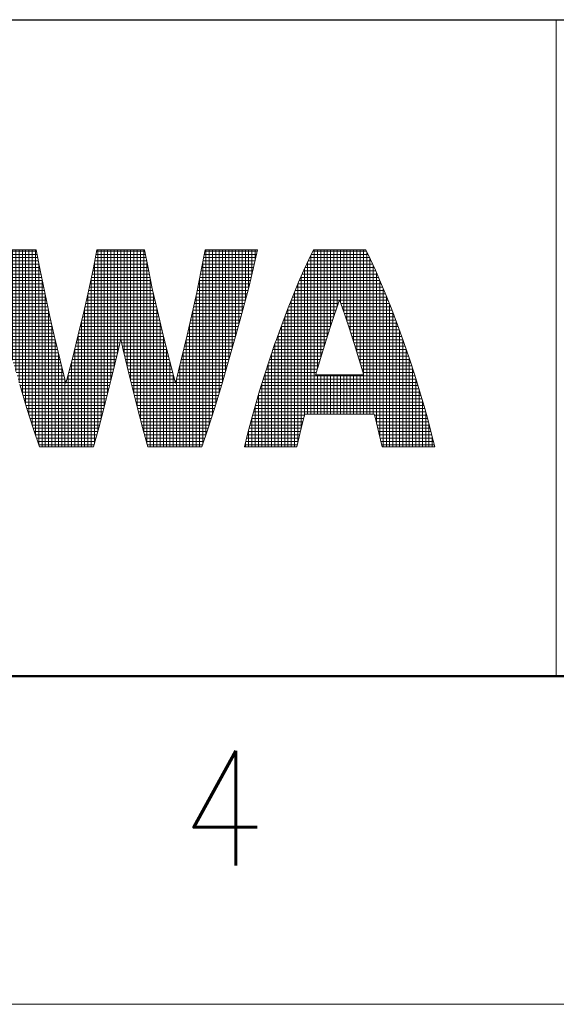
# Model space of a CAD drawing. Header units: millimetres. Extents: x 0 to 1071, y 0 to 742.
# Tile 4 of 126: x 447 to 487, y 0 to 75. Entities that reach past the tile are written whole.
import ezdxf

# ---------------------------------------------------------------- set-up
doc = ezdxf.new("R2010")
doc.units = ezdxf.units.MM
doc.header["$LTSCALE"] = 0.454724
doc.layers.add('NoLayerName_001', color=7, linetype='Continuous')
doc.styles.get("Standard").update_dxf_attribs({"font": 'txt', "bigfont": 'extfont2'})

# ---------------------------------------------------------------- blocks, each defined once
blk = doc.blocks.new('*X147')
at = {"color": 2, "linetype": 'Continuous', "lineweight": 13}
for p, q in [((0, 5.966), (1.599, 5.966)), ((0.023, 5.866), (1.618, 5.866)), ((0.046, 5.766), (1.637, 5.766)), ((0.068, 5.672), (0.068, 6)), ((0.168, 5.253), (0.168, 6)), ((0.268, 4.847), (0.268, 6)), ((0.368, 4.461), (0.368, 6)), ((0.468, 4.079), (0.468, 6)), ((0.568, 3.711), (0.568, 6)), ((0.668, 3.346), (0.668, 6)), ((0.768, 2.993), (0.768, 6)), ((0.868, 2.64), (0.868, 6)), ((0.968, 2.301), (0.968, 6)), ((1.068, 1.961), (1.068, 6)), ((1.168, 1.633), (1.168, 6)), ((1.268, 1.307), (1.268, 6)), ((1.368, 0.989), (1.368, 6)), ((1.468, 0.676), (1.468, 6)), ((1.568, 0.371), (1.568, 6)), ((3.396, 5.766), (4.938, 5.766)), ((3.416, 5.866), (4.918, 5.866)), ((3.435, 5.966), (4.899, 5.966)), ((3.468, 0.46), (3.468, 6)), ((3.568, 0.838), (3.568, 6)), ((3.668, 1.222), (3.668, 6)), ((3.768, 1.621), (3.768, 6)), ((3.868, 2.023), (3.868, 6)), ((3.968, 2.44), (3.968, 6)), ((4.068, 2.859), (4.068, 6)), ((4.168, 3.281), (4.168, 6)), ((4.268, 2.853), (4.268, 6)), ((4.368, 2.433), (4.368, 6)), ((4.468, 2.017), (4.468, 6)), ((4.568, 1.615), (4.568, 6)), ((4.668, 1.217), (4.668, 6)), ((4.768, 0.833), (4.768, 6)), ((4.868, 0.455), (4.868, 6)), ((6.697, 5.766), (8.288, 5.766)), ((6.716, 5.866), (8.311, 5.866)), ((6.736, 5.966), (8.334, 5.966)), ((6.768, 0.376), (6.768, 6)), ((6.868, 0.681), (6.868, 6)), ((6.968, 0.993), (6.968, 6)), ((7.068, 1.311), (7.068, 6)), ((7.168, 1.637), (7.168, 6)), ((7.268, 1.966), (7.268, 6)), ((7.368, 2.305), (7.368, 6)), ((7.468, 2.645), (7.468, 6)), ((7.568, 2.998), (7.568, 6)), ((7.668, 3.351), (7.668, 6)), ((7.768, 3.716), (7.768, 6)), ((7.868, 4.084), (7.868, 6)), ((7.968, 4.466), (7.968, 6)), ((8.068, 4.852), (8.068, 6)), ((8.168, 5.259), (8.168, 6)), ((8.268, 5.679), (8.268, 6)), ((0.069, 5.666), (1.656, 5.666)), ((0.092, 5.566), (1.675, 5.566)), ((0.115, 5.466), (1.694, 5.466)), ((1.668, 0.073), (1.668, 5.605)), ((3.337, 5.466), (4.997, 5.466)), ((3.357, 5.566), (4.978, 5.566)), ((3.368, 0.095), (3.368, 5.623)), ((3.376, 5.666), (4.958, 5.666)), ((4.968, 0.089), (4.968, 5.616)), ((6.64, 5.466), (8.219, 5.466)), ((6.659, 5.566), (8.242, 5.566)), ((6.668, 0.077), (6.668, 5.612)), ((6.678, 5.666), (8.265, 5.666)), ((0.14, 5.366), (1.714, 5.366)), ((0.164, 5.266), (1.734, 5.266)), ((0.189, 5.166), (1.755, 5.166)), ((1.768, 0), (1.768, 5.103)), ((3.268, 0), (3.268, 5.14)), ((3.273, 5.166), (5.061, 5.166)), ((3.295, 5.266), (5.04, 5.266)), ((3.316, 5.366), (5.018, 5.366)), ((5.068, 0), (5.068, 5.133)), ((6.568, 0), (6.568, 5.109)), ((6.579, 5.166), (8.145, 5.166)), ((6.6, 5.266), (8.17, 5.266)), ((6.62, 5.366), (8.194, 5.366)), ((0.214, 5.066), (1.775, 5.066)), ((0.238, 4.966), (1.796, 4.966)), ((0.263, 4.866), (1.816, 4.866)), ((3.21, 4.866), (5.124, 4.866)), ((3.231, 4.966), (5.103, 4.966)), ((3.252, 5.066), (5.082, 5.066)), ((6.518, 4.866), (8.071, 4.866)), ((6.538, 4.966), (8.096, 4.966)), ((6.559, 5.066), (8.121, 5.066)), ((0.289, 4.766), (1.837, 4.766)), ((0.314, 4.666), (1.858, 4.666)), ((0.34, 4.566), (1.879, 4.566)), ((1.868, 0), (1.868, 4.62)), ((3.143, 4.566), (5.192, 4.566)), ((3.165, 4.666), (5.169, 4.666)), ((3.168, 0), (3.168, 4.678)), ((3.188, 4.766), (5.146, 4.766)), ((5.168, 0), (5.168, 4.672)), ((6.455, 4.566), (7.994, 4.566)), ((6.468, 0), (6.468, 4.627)), ((6.476, 4.666), (8.02, 4.666)), ((6.497, 4.766), (8.046, 4.766)), ((0.366, 4.466), (1.901, 4.466)), ((0.392, 4.366), (1.923, 4.366)), ((0.418, 4.266), (1.945, 4.266)), ((3.068, 0), (3.068, 4.234)), ((3.075, 4.266), (5.259, 4.266)), ((3.098, 4.366), (5.237, 4.366)), ((3.12, 4.466), (5.214, 4.466)), ((5.268, 0), (5.268, 4.228)), ((6.389, 4.266), (7.916, 4.266)), ((6.411, 4.366), (7.942, 4.366)), ((6.433, 4.466), (7.968, 4.466)), ((0.444, 4.166), (1.967, 4.166)), ((0.471, 4.066), (1.988, 4.066)), ((0.498, 3.966), (2.01, 3.966)), ((1.968, 0), (1.968, 4.161)), ((3.005, 3.966), (5.329, 3.966)), ((3.029, 4.066), (5.305, 4.066)), ((3.053, 4.166), (5.282, 4.166)), ((6.324, 3.966), (7.836, 3.966)), ((6.346, 4.066), (7.863, 4.066)), ((6.368, 0), (6.368, 4.167)), ((6.368, 4.166), (7.89, 4.166)), ((0.526, 3.866), (2.033, 3.866)), ((0.553, 3.766), (2.056, 3.766)), ((0.58, 3.666), (2.079, 3.666)), ((2.068, 0), (2.068, 3.714)), ((2.934, 3.666), (5.4, 3.666)), ((2.958, 3.766), (5.376, 3.766)), ((2.968, 0), (2.968, 3.808)), ((2.982, 3.866), (5.353, 3.866)), ((5.368, 0), (5.368, 3.803)), ((6.256, 3.666), (7.754, 3.666)), ((6.268, 0), (6.268, 3.72)), ((6.278, 3.766), (7.781, 3.766)), ((6.301, 3.866), (7.809, 3.866)), ((0.607, 3.566), (2.101, 3.566)), ((0.634, 3.466), (2.124, 3.466)), ((0.662, 3.366), (2.147, 3.366)), ((2.862, 3.366), (5.472, 3.366)), ((2.868, 0), (2.868, 3.389)), ((2.887, 3.466), (5.448, 3.466)), ((2.91, 3.566), (5.424, 3.566)), ((5.468, 0), (5.468, 3.384)), ((6.187, 3.366), (7.672, 3.366)), ((6.21, 3.466), (7.7, 3.466)), ((6.233, 3.566), (7.727, 3.566)), ((0.69, 3.266), (2.171, 3.266)), ((0.719, 3.166), (2.195, 3.166)), ((0.747, 3.066), (2.219, 3.066)), ((2.168, 0), (2.168, 3.281)), ((2.787, 3.066), (4.116, 3.066)), ((2.812, 3.166), (4.14, 3.166)), ((2.837, 3.266), (4.163, 3.266)), ((4.171, 3.266), (5.497, 3.266)), ((4.194, 3.166), (5.522, 3.166)), ((4.218, 3.066), (5.547, 3.066)), ((6.115, 3.066), (7.587, 3.066)), ((6.139, 3.166), (7.616, 3.166)), ((6.163, 3.266), (7.644, 3.266)), ((6.168, 0), (6.168, 3.287)), ((0.775, 2.966), (2.243, 2.966)), ((0.804, 2.866), (2.267, 2.866)), ((0.832, 2.766), (2.291, 2.766)), ((2.268, 0), (2.268, 2.863)), ((2.712, 2.766), (4.046, 2.766)), ((2.737, 2.866), (4.069, 2.866)), ((2.762, 2.966), (4.093, 2.966)), ((2.768, 0), (2.768, 2.988)), ((4.241, 2.966), (5.572, 2.966)), ((4.265, 2.866), (5.597, 2.866)), ((4.288, 2.766), (5.622, 2.766)), ((5.568, 0), (5.568, 2.983)), ((6.043, 2.766), (7.502, 2.766)), ((6.067, 2.866), (7.531, 2.866)), ((6.068, 0), (6.068, 2.869)), ((6.091, 2.966), (7.559, 2.966)), ((0.86, 2.666), (2.315, 2.666)), ((0.889, 2.566), (2.34, 2.566)), ((0.919, 2.466), (2.365, 2.466)), ((2.368, 0), (2.368, 2.455)), ((2.635, 2.466), (3.974, 2.466)), ((2.662, 2.566), (3.998, 2.566)), ((2.668, 0), (2.668, 2.59)), ((2.688, 2.666), (4.022, 2.666)), ((4.312, 2.666), (5.647, 2.666)), ((4.336, 2.566), (5.673, 2.566)), ((4.36, 2.466), (5.699, 2.466)), ((5.668, 0), (5.668, 2.585)), ((5.968, 0), (5.968, 2.46)), ((5.969, 2.466), (7.415, 2.466)), ((5.994, 2.566), (7.445, 2.566)), ((6.019, 2.666), (7.474, 2.666)), ((0.948, 2.366), (2.39, 2.366)), ((0.978, 2.266), (2.415, 2.266)), ((1.007, 2.166), (2.44, 2.166)), ((2.557, 2.166), (3.903, 2.166)), ((2.568, 0), (2.568, 2.207)), ((2.583, 2.266), (3.927, 2.266)), ((2.609, 2.366), (3.95, 2.366)), ((4.384, 2.366), (5.725, 2.366)), ((4.407, 2.266), (5.751, 2.266)), ((4.431, 2.166), (5.777, 2.166)), ((5.768, 0), (5.768, 2.202)), ((5.894, 2.166), (7.327, 2.166)), ((5.919, 2.266), (7.356, 2.266)), ((5.944, 2.366), (7.386, 2.366)), ((1.037, 2.066), (2.466, 2.066)), ((1.066, 1.966), (2.491, 1.966)), ((1.096, 1.866), (3.829, 1.866)), ((2.468, 0), (2.468, 2.058)), ((2.505, 1.966), (3.854, 1.966)), ((2.531, 2.066), (3.879, 2.066)), ((4.456, 2.066), (5.803, 2.066)), ((4.48, 1.966), (5.829, 1.966)), ((4.505, 1.866), (7.238, 1.866)), ((5.844, 1.966), (7.268, 1.966)), ((5.868, 0), (5.868, 2.062)), ((5.869, 2.066), (7.297, 2.066)), ((1.127, 1.766), (3.804, 1.766)), ((1.157, 1.666), (3.779, 1.666)), ((1.188, 1.566), (3.754, 1.566)), ((4.53, 1.766), (7.207, 1.766)), ((4.555, 1.666), (7.177, 1.666)), ((4.58, 1.566), (7.146, 1.566)), ((1.219, 1.466), (3.729, 1.466)), ((1.25, 1.366), (3.704, 1.366)), ((1.28, 1.266), (3.679, 1.266)), ((4.605, 1.466), (7.115, 1.466)), ((4.63, 1.366), (7.085, 1.366)), ((4.655, 1.266), (7.054, 1.266)), ((1.311, 1.166), (3.653, 1.166)), ((1.343, 1.066), (3.627, 1.066)), ((1.375, 0.966), (3.601, 0.966)), ((4.681, 1.166), (7.023, 1.166)), ((4.707, 1.066), (6.991, 1.066)), ((4.733, 0.966), (6.959, 0.966)), ((1.407, 0.866), (3.575, 0.866)), ((1.439, 0.766), (3.549, 0.766)), ((1.471, 0.666), (3.523, 0.666)), ((4.759, 0.866), (6.927, 0.866)), ((4.785, 0.766), (6.895, 0.766)), ((4.811, 0.666), (6.863, 0.666)), ((1.503, 0.566), (3.497, 0.566)), ((1.536, 0.466), (3.469, 0.466)), ((1.569, 0.366), (3.442, 0.366)), ((4.837, 0.566), (6.831, 0.566)), ((4.865, 0.466), (6.798, 0.466)), ((4.892, 0.366), (6.765, 0.366)), ((1.603, 0.266), (3.415, 0.266)), ((1.636, 0.166), (3.387, 0.166)), ((1.67, 0.066), (3.36, 0.066)), ((4.919, 0.266), (6.731, 0.266)), ((4.947, 0.166), (6.698, 0.166)), ((4.974, 0.066), (6.664, 0.066))]:
    blk.add_line(p, q, dxfattribs=at)
blk = doc.blocks.new('*X151')
at = {"color": 2, "linetype": 'Continuous', "lineweight": 13}
for p, q in [((1.97, 5.766), (3.797, 5.766)), ((2.01, 1), (2.01, 5.847)), ((2.019, 5.866), (3.749, 5.866)), ((2.068, 5.966), (3.7, 5.966)), ((2.11, 1), (2.11, 6)), ((2.21, 2.395), (2.21, 6)), ((2.31, 2.73), (2.31, 6)), ((2.41, 3.056), (2.41, 6)), ((2.51, 3.373), (2.51, 6)), ((2.61, 3.682), (2.61, 6)), ((2.71, 3.982), (2.71, 6)), ((2.81, 4.273), (2.81, 6)), ((2.91, 4.41), (2.91, 6)), ((3.01, 4.122), (3.01, 6)), ((3.11, 3.826), (3.11, 6)), ((3.21, 3.522), (3.21, 6)), ((3.31, 3.209), (3.31, 6)), ((3.41, 2.887), (3.41, 6)), ((3.51, 2.557), (3.51, 6)), ((3.61, 2.217), (3.61, 6)), ((3.71, 1), (3.71, 5.946)), ((3.81, 1), (3.81, 5.74)), ((1.81, 0.941), (1.81, 5.42)), ((1.831, 5.466), (3.936, 5.466)), ((1.877, 5.566), (3.89, 5.566)), ((1.91, 1), (1.91, 5.637)), ((1.923, 5.666), (3.844, 5.666)), ((3.91, 1), (3.91, 5.524)), ((1.698, 5.166), (4.069, 5.166)), ((1.71, 0.538), (1.71, 5.192)), ((1.742, 5.266), (4.025, 5.266)), ((1.786, 5.366), (3.982, 5.366)), ((4.01, 0.732), (4.01, 5.303)), ((1.571, 4.866), (4.197, 4.866)), ((1.61, 0.113), (1.61, 4.96)), ((1.612, 4.966), (4.155, 4.966)), ((1.655, 5.066), (4.113, 5.066)), ((4.11, 0.32), (4.11, 5.073)), ((4.21, 0), (4.21, 4.835)), ((1.447, 4.566), (4.32, 4.566)), ((1.488, 4.666), (4.28, 4.666)), ((1.51, 0), (1.51, 4.719)), ((1.529, 4.766), (4.238, 4.766)), ((4.31, 0), (4.31, 4.593)), ((1.31, 0), (1.31, 4.22)), ((1.328, 4.266), (2.807, 4.266)), ((1.368, 4.366), (2.843, 4.366)), ((1.407, 4.466), (2.878, 4.466)), ((1.41, 0), (1.41, 4.472)), ((2.89, 4.466), (4.36, 4.466)), ((2.925, 4.366), (4.4, 4.366)), ((2.96, 4.266), (4.439, 4.266)), ((4.41, 0), (4.41, 4.341)), ((1.21, 0), (1.21, 3.957)), ((1.213, 3.966), (2.704, 3.966)), ((1.251, 4.066), (2.739, 4.066)), ((1.289, 4.166), (2.773, 4.166)), ((2.995, 4.166), (4.479, 4.166)), ((3.029, 4.066), (4.516, 4.066)), ((3.063, 3.966), (4.554, 3.966)), ((4.51, 0), (4.51, 4.084)), ((1.101, 3.666), (2.605, 3.666)), ((1.11, 0), (1.11, 3.692)), ((1.137, 3.766), (2.638, 3.766)), ((1.175, 3.866), (2.671, 3.866)), ((3.096, 3.866), (4.592, 3.866)), ((3.13, 3.766), (4.63, 3.766)), ((3.163, 3.666), (4.667, 3.666)), ((4.61, 0), (4.61, 3.82)), ((0.992, 3.366), (2.507, 3.366)), ((1.01, 0), (1.01, 3.415)), ((1.028, 3.466), (2.54, 3.466)), ((1.064, 3.566), (2.572, 3.566)), ((3.195, 3.566), (4.703, 3.566)), ((3.228, 3.466), (4.739, 3.466)), ((3.26, 3.366), (4.775, 3.366)), ((4.71, 0), (4.71, 3.548)), ((0.886, 3.066), (2.413, 3.066)), ((0.91, 0), (0.91, 3.135)), ((0.921, 3.166), (2.444, 3.166)), ((0.956, 3.266), (2.476, 3.266)), ((3.291, 3.266), (4.812, 3.266)), ((3.323, 3.166), (4.847, 3.166)), ((3.354, 3.066), (4.881, 3.066)), ((4.81, 0), (4.81, 3.271)), ((0.783, 2.766), (2.321, 2.766)), ((0.81, 0), (0.81, 2.843)), ((0.818, 2.866), (2.351, 2.866)), ((0.852, 2.966), (2.382, 2.966)), ((3.385, 2.966), (4.915, 2.966)), ((3.416, 2.866), (4.95, 2.866)), ((3.447, 2.766), (4.984, 2.766)), ((4.91, 0), (4.91, 2.983)), ((0.684, 2.466), (2.231, 2.466)), ((0.71, 0), (0.71, 2.545)), ((0.717, 2.566), (2.26, 2.566)), ((0.749, 2.666), (2.29, 2.666)), ((3.477, 2.666), (5.018, 2.666)), ((3.507, 2.566), (5.051, 2.566)), ((3.537, 2.466), (5.083, 2.466)), ((5.01, 0), (5.01, 2.692)), ((0.586, 2.166), (5.181, 2.166)), ((0.61, 0), (0.61, 2.239)), ((0.619, 2.266), (2.172, 2.266)), ((0.651, 2.366), (2.201, 2.366)), ((2.21, 1), (2.21, 2.2)), ((2.31, 1), (2.31, 2.2)), ((2.41, 1), (2.41, 2.2)), ((2.51, 1), (2.51, 2.2)), ((2.61, 1), (2.61, 2.2)), ((2.71, 1), (2.71, 2.2)), ((2.81, 1), (2.81, 2.2)), ((2.91, 1), (2.91, 2.2)), ((3.01, 1), (3.01, 2.2)), ((3.11, 1), (3.11, 2.2)), ((3.21, 1), (3.21, 2.2)), ((3.31, 1), (3.31, 2.2)), ((3.41, 1), (3.41, 2.2)), ((3.51, 1), (3.51, 2.2)), ((3.566, 2.366), (5.116, 2.366)), ((3.595, 2.266), (5.149, 2.266)), ((3.61, 1), (3.61, 2.2)), ((5.11, 0), (5.11, 2.386)), ((0.493, 1.866), (5.274, 1.866)), ((0.51, 0), (0.51, 1.919)), ((0.524, 1.966), (5.243, 1.966)), ((0.555, 2.066), (5.212, 2.066)), ((5.21, 0), (5.21, 2.074)), ((0.402, 1.566), (5.365, 1.566)), ((0.41, 0), (0.41, 1.591)), ((0.432, 1.666), (5.336, 1.666)), ((0.462, 1.766), (5.305, 1.766)), ((5.31, 0), (5.31, 1.753)), ((0.31, 0), (0.31, 1.252)), ((0.314, 1.266), (5.453, 1.266)), ((0.343, 1.366), (5.424, 1.366)), ((0.373, 1.466), (5.395, 1.466)), ((5.41, 0), (5.41, 1.415)), ((0.23, 0.966), (1.816, 0.966)), ((0.258, 1.066), (5.509, 1.066)), ((0.286, 1.166), (5.482, 1.166)), ((3.951, 0.966), (5.537, 0.966)), ((5.51, 0), (5.51, 1.065)), ((0.15, 0.666), (1.742, 0.666)), ((0.176, 0.766), (1.766, 0.766)), ((0.203, 0.866), (1.791, 0.866)), ((0.21, 0), (0.21, 0.891)), ((3.977, 0.866), (5.565, 0.866)), ((4.001, 0.766), (5.592, 0.766)), ((4.026, 0.666), (5.618, 0.666)), ((5.61, 0), (5.61, 0.698)), ((0.072, 0.366), (1.668, 0.366)), ((0.098, 0.466), (1.692, 0.466)), ((0.11, 0), (0.11, 0.512)), ((0.124, 0.566), (1.717, 0.566)), ((4.051, 0.566), (5.644, 0.566)), ((4.075, 0.466), (5.67, 0.466)), ((4.099, 0.366), (5.695, 0.366)), ((5.71, 0), (5.71, 0.307)), ((0, 0.066), (1.599, 0.066)), ((0.01, 0), (0.01, 0.107)), ((0.024, 0.166), (1.622, 0.166)), ((0.048, 0.266), (1.645, 0.266)), ((4.122, 0.266), (5.719, 0.266)), ((4.145, 0.166), (5.744, 0.166)), ((4.168, 0.066), (5.768, 0.066))]:
    blk.add_line(p, q, dxfattribs=at)

msp = doc.modelspace()

# ---------------------------------------------------------------- linework, layer by layer
at = {"layer": 'NoLayerName_001', "color": 7, "linetype": 'Continuous', "lineweight": 25}
for p in [(62.5, 75), (412.5, 75), (412.5, 75), (412.5, 75)]:
    msp.add_line(p, (1025, 75), dxfattribs=at)
at = {"layer": 'NoLayerName_001', "color": 2, "linetype": 'Continuous', "lineweight": 13}
for p, q in [((487.5, 75), (487.5, 25)), ((447.852, 57.4579), (443.8524, 57.4579)), ((448.1469, 55.9189), (447.852, 57.4579)), ((452.4769, 57.4579), (452.2081, 56.0945)), ((456.102, 57.4579), (452.4769, 57.4579)), ((456.3722, 56.0884), (456.102, 57.4579)), ((460.7268, 57.4579), (460.4332, 55.9248)), ((464.7264, 57.4579), (460.7268, 57.4579)), ((464.421, 56.1336), (464.7264, 57.4579)), ((468.9765, 57.4579), (468.6262, 56.7364)), ((472.9764, 57.4579), (468.9765, 57.4579)), ((473.3269, 56.7357), (472.9764, 57.4579)), ((468.6262, 56.7364), (468.2505, 55.9186)), ((473.7029, 55.9171), (473.3269, 56.7357)), ((448.4958, 54.2171), (448.1469, 55.9189)), ((452.2081, 56.0945), (451.8806, 54.549)), ((456.7012, 54.5369), (456.3722, 56.0884)), ((460.4332, 55.9248), (460.0853, 54.2274)), ((464.0461, 54.6076), (464.421, 56.1336)), ((468.2505, 55.9186), (467.8522, 55.0056)), ((474.1015, 55.0031), (473.7029, 55.9171)), ((467.8522, 55.0056), (467.4353, 54.002)), ((474.5187, 53.9985), (474.1015, 55.0031)), ((448.8926, 52.3939), (448.4958, 54.2171)), ((451.8806, 54.549), (451.4955, 52.8389)), ((457.0876, 52.8222), (456.7012, 54.5369)), ((460.0853, 54.2274), (459.689, 52.4057)), ((463.6026, 52.8954), (464.0461, 54.6076)), ((467.4353, 54.002), (467.0052, 52.9169)), ((470.7559, 53.0402), (470.9763, 53.6674)), ((470.9763, 53.6674), (471.198, 53.0356)), ((474.9491, 52.9123), (474.5187, 53.9985)), ((451.4955, 52.8389), (451.0586, 51.0001)), ((457.525, 50.9818), (457.0876, 52.8222)), ((463.0973, 51.0336), (463.6026, 52.8954)), ((467.0052, 52.9169), (466.5686, 51.7633)), ((470.5314, 52.3844), (470.7559, 53.0402)), ((471.198, 53.0356), (471.4238, 52.3755)), ((475.386, 51.7578), (474.9491, 52.9123)), ((449.2237, 50.9439), (448.8926, 52.3939)), ((459.689, 52.4057), (459.3607, 50.9674)), ((466.5686, 51.7633), (466.1331, 50.5585)), ((470.3038, 51.7019), (470.5314, 52.3844)), ((471.4238, 52.3755), (471.6524, 51.6895)), ((475.8217, 50.5524), (475.386, 51.7578)), ((451.0586, 51.0001), (450.5818, 49.0891)), ((462.5453, 49.0843), (463.0973, 51.0336)), ((470.0741, 50.9956), (470.3038, 51.7019)), ((471.6524, 51.6895), (471.8828, 50.9804)), ((449.67, 49.0777), (449.2237, 50.9439)), ((454.1141, 49.913), (454.2892, 50.67)), ((454.2892, 50.67), (454.4551, 49.9529)), ((458.0014, 49.0737), (457.525, 50.9818)), ((459.3607, 50.9674), (458.9123, 49.0908)), ((466.0776, 50.4008), (465.654, 49.1658)), ((466.1331, 50.5585), (466.0776, 50.4008)), ((469.614, 49.5253), (469.8437, 50.2687)), ((469.8437, 50.2687), (470.0741, 50.9956)), ((471.8828, 50.9804), (472.1136, 50.2519)), ((472.1136, 50.2519), (472.3433, 49.5082)), ((475.8755, 50.3994), (475.8217, 50.5524)), ((476.2992, 49.1641), (475.8755, 50.3994)), ((453.5896, 47.7107), (454.1141, 49.913)), ((454.4551, 49.9529), (454.9798, 47.749)), ((469.3864, 48.77), (469.614, 49.5253)), ((472.3433, 49.5082), (472.5703, 48.7542)), ((450.116, 47.3046), (449.67, 49.0777)), ((450.5818, 49.0891), (450.116, 47.3046)), ((458.4635, 47.3046), (458.0014, 49.0737)), ((458.9123, 49.0908), (458.4635, 47.3046)), ((461.9903, 47.201), (462.5453, 49.0843)), ((465.654, 49.1658), (465.252, 47.9354)), ((469.1627, 48.008), (469.3864, 48.77)), ((472.5703, 48.7542), (472.7929, 47.9951)), ((476.7013, 47.9338), (476.2992, 49.1641)), ((469.1484, 47.9584), (469.1627, 48.008)), ((453.0858, 45.6855), (453.5896, 47.7107)), ((454.9798, 47.749), (455.4859, 45.7134)), ((465.252, 47.9354), (464.8775, 46.7301)), ((472.8035, 47.9584), (469.1484, 47.9584)), ((472.7929, 47.9951), (472.8035, 47.9584)), ((477.0757, 46.7286), (476.7013, 47.9338)), ((446.5885, 47.201), (447.143, 45.3933)), ((461.4359, 45.3933), (461.9903, 47.201)), ((464.8775, 46.7301), (464.5354, 45.5674)), ((477.4178, 45.5662), (477.0757, 46.7286)), ((447.143, 45.3933), (447.653, 43.799)), ((452.6267, 43.9216), (453.0858, 45.6855)), ((455.4859, 45.7134), (455.9484, 43.9351)), ((460.9258, 43.799), (461.4359, 45.3933)), ((464.5354, 45.5674), (464.2288, 44.4614)), ((477.7243, 44.4606), (477.4178, 45.5662)), ((464.2288, 44.4614), (463.9592, 43.4227)), ((467.983, 43.5673), (468.2887, 44.8014)), ((468.2887, 44.8014), (468.3288, 44.9582)), ((468.3288, 44.9582), (473.6237, 44.9582)), ((473.6237, 44.9582), (473.6831, 44.7263)), ((473.6831, 44.7263), (473.9791, 43.528)), ((477.9938, 43.4222), (477.7243, 44.4606)), ((447.653, 43.799), (448.1021, 42.4582)), ((452.2264, 42.4582), (452.6267, 43.9216)), ((455.9484, 43.9351), (456.3521, 42.4582)), ((460.4767, 42.4582), (460.9258, 43.799)), ((467.726, 42.4582), (467.983, 43.5673)), ((473.9791, 43.528), (474.2259, 42.4582)), ((463.9592, 43.4227), (463.7271, 42.4582)), ((478.2258, 42.4582), (477.9938, 43.4222)), ((448.1021, 42.4582), (452.2264, 42.4582)), ((456.3521, 42.4582), (460.4767, 42.4582)), ((463.7271, 42.4582), (467.726, 42.4582)), ((474.2259, 42.4582), (478.2258, 42.4582))]:
    msp.add_line(p, q, dxfattribs=at)
at = {"layer": 'NoLayerName_001', "color": 7, "linetype": 'Continuous', "lineweight": 50}
msp.add_line((1025, 25), (62.5, 25), dxfattribs=at)
at = {"layer": 'NoLayerName_001', "color": 7, "linetype": 'Continuous', "lineweight": 13}
msp.add_line((1050, 0), (0, 0), dxfattribs=at)

# ---------------------------------------------------------------- block references
at = {"layer": 'NoLayerName_001', "xscale": 2.5, "yscale": 2.5, "zscale": 2.5}
for name, p in [('*X147', (443.8717, 42.4582)), ('*X151', (463.767, 42.4582))]:
    msp.add_blockref(name, p, dxfattribs=at)

# ---------------------------------------------------------------- texts
at = {"layer": 'NoLayerName_001', "color": 2, "lineweight": 13, "insert": (458.8857, 10.5652), "char_height": 8.75, "attachment_point": 7}
msp.add_mtext('\\A1;\\W0.8600;4', dxfattribs=at)

doc.saveas('drawing.dxf')
